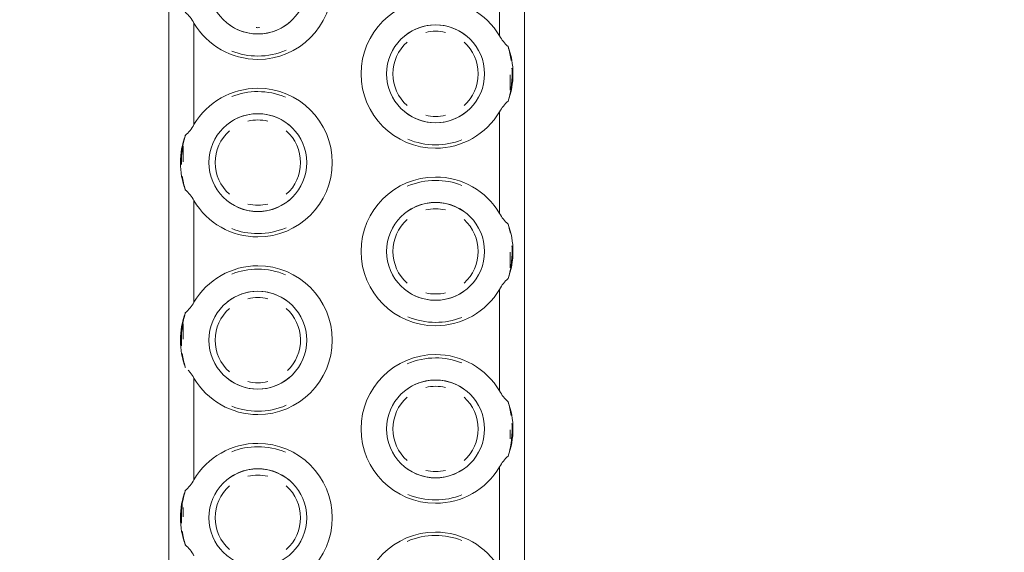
# Model space of a CAD drawing. Header units: millimetres. Extents: x 198345 to 441227, y -23587 to 80066.
# Tile 34 of 79: x 318271 to 318409, y 62538 to 62613. Entities that reach past the tile are written whole.
import ezdxf

# ---------------------------------------------------------------- set-up
doc = ezdxf.new("R2010")
doc.units = ezdxf.units.MM
doc.linetypes.add('Čerchovaná 20mm', pattern=[3000, 2000, -500, 0, -500])
doc.layers.add('CA_IMPORTY18', color=8, linetype='Continuous', lineweight=9)
doc.layers.add('CA_OSY', color=5, linetype='Continuous', lineweight=9)

# ---------------------------------------------------------------- blocks, each defined once
blk = doc.blocks.new('ocelová kce final - 11542_003_OK-HALA_TaO-2_ET_AciS_2025-05-29_upr_dwg-2597525-PŮDORYS _6_160 _ vestavek V9')
at = {"layer": 'CA_IMPORTY18', "color": 57}
for p, q in [((206495, 62830), (206495, 62430)), ((206495, 62830), (206495, 62430)), ((206545, 62430), (206545, 62830)), ((206545, 62430), (206545, 62830)), ((206541.5, 62610.35), (206541.5, 62624.65)), ((206498.5, 62612.15), (206498.5, 62597.85)), ((206543, 62604.87), (206543, 62602.69)), ((206543, 62604.87), (206543, 62602.69)), ((206543, 62604.87), (206543, 62602.69)), ((206543, 62604.87), (206543, 62602.69)), ((206543, 62604.87), (206543, 62602.69)), ((206543, 62604.87), (206543, 62602.69)), ((206543, 62604.87), (206543, 62602.69)), ((206541.5, 62585.35), (206541.5, 62599.65)), ((206497, 62594.81), (206497, 62592.63)), ((206497, 62594.81), (206497, 62592.63)), ((206497, 62594.81), (206497, 62592.63)), ((206497, 62594.81), (206497, 62592.63)), ((206497, 62594.81), (206497, 62592.63)), ((206497, 62594.81), (206497, 62592.63)), ((206497, 62594.81), (206497, 62592.63)), ((206498.5, 62587.15), (206498.5, 62572.85)), ((206543, 62579.87), (206543, 62577.69)), ((206543, 62579.87), (206543, 62577.69)), ((206543, 62579.87), (206543, 62577.69)), ((206543, 62579.87), (206543, 62577.69)), ((206543, 62579.87), (206543, 62577.69)), ((206543, 62579.87), (206543, 62577.69)), ((206543, 62579.87), (206543, 62577.69)), ((206541.5, 62560.35), (206541.5, 62574.65)), ((206497, 62569.81), (206497, 62567.63)), ((206497, 62569.81), (206497, 62567.63)), ((206497, 62569.81), (206497, 62567.63)), ((206497, 62569.81), (206497, 62567.63)), ((206497, 62569.81), (206497, 62567.63)), ((206497, 62569.81), (206497, 62567.63)), ((206497, 62569.81), (206497, 62567.63)), ((206498.5, 62562.15), (206498.5, 62547.85)), ((206543, 62554.87), (206543, 62553.59)), ((206543, 62554.87), (206543, 62553.59)), ((206543, 62554.87), (206543, 62553.59)), ((206543, 62554.87), (206543, 62553.59)), ((206543, 62554.87), (206543, 62553.59)), ((206543, 62554.87), (206543, 62553.59)), ((206543, 62554.87), (206543, 62553.59)), ((206541.5, 62535.35), (206541.5, 62549.65)), ((206497, 62543.93), (206497, 62542.63)), ((206497, 62543.93), (206497, 62542.63)), ((206497, 62543.93), (206497, 62542.63)), ((206497, 62543.93), (206497, 62542.63)), ((206497, 62543.93), (206497, 62542.63)), ((206497, 62543.93), (206497, 62542.63)), ((206497, 62543.93), (206497, 62542.63))]:
    blk.add_line(p, q, dxfattribs=at)
for centre, radius, start, end in [((206507.5, 62617.5), 10.47, 270, 90), ((206507.5, 62617.5), 6.89, 90, 270), ((206507.5, 62617.5), 6.89, 270, 90), ((206532.5, 62605), 10.47, 90, 270), ((206532.5, 62605), 10.47, 30.7481, 90), ((206507.5, 62617.5), 10.47, 210.7481, 270), ((206507.5, 62617.5), 6.89, 230, 270), ((206507.5, 62617.5), 6.89, 230, 270), ((206507.5, 62617.5), 6.89, 230, 270), ((206507.5, 62617.5), 6.89, 230, 270), ((206507.5, 62617.5), 6.89, 230, 270), ((206507.5, 62617.5), 6.89, 230, 270), ((206507.5, 62617.5), 6.89, 298.7108, 310), ((206507.5, 62617.5), 6.89, 298.7108, 310), ((206507.5, 62617.5), 6.89, 298.7108, 310), ((206507.5, 62617.5), 6.89, 298.7108, 310), ((206507.5, 62617.5), 6.89, 298.7108, 310), ((206507.5, 62617.5), 6.89, 298.7108, 310), ((206532.5, 62605), 6.89, 90, 270), ((206532.5, 62605), 6.89, 90, 130), ((206532.5, 62605), 6.89, 90, 130), ((206532.5, 62605), 6.89, 90, 130), ((206532.5, 62605), 6.89, 90, 130), ((206532.5, 62605), 6.89, 90, 130), ((206532.5, 62605), 6.89, 90, 130), ((206532.5, 62605), 6.89, 270, 90), ((206532.5, 62605), 6.89, 50, 90), ((206532.5, 62605), 6.89, 50, 90), ((206532.5, 62605), 6.89, 50, 90), ((206532.5, 62605), 6.89, 50, 90), ((206532.5, 62605), 6.89, 50, 90), ((206532.5, 62605), 6.89, 50, 90), ((206507.5, 62617.5), 6, 267.6657, 270), ((206507.5, 62617.5), 6, 267.6657, 270), ((206507.5, 62617.5), 6, 267.6657, 270), ((206507.5, 62617.5), 6, 267.6657, 270), ((206507.5, 62617.5), 6, 267.6657, 270), ((206507.5, 62617.5), 6, 267.6657, 270), ((206507.5, 62617.5), 6, 267.6657, 270), ((206507.5, 62617.5), 6, 270, 272.337), ((206507.5, 62617.5), 6, 270, 272.337), ((206507.5, 62617.5), 6, 270, 272.337), ((206507.5, 62617.5), 6, 270, 272.337), ((206507.5, 62617.5), 6, 270, 272.337), ((206507.5, 62617.5), 6, 270, 272.337), ((206507.5, 62617.5), 6, 270, 272.337), ((206507.5, 62617.5), 6.89, 270, 292.6297), ((206507.5, 62617.5), 6.89, 270, 292.6297), ((206507.5, 62617.5), 6.89, 270, 292.6297), ((206507.5, 62617.5), 6.89, 270, 292.6297), ((206507.5, 62617.5), 6.89, 270, 292.6297), ((206507.5, 62617.5), 6.89, 270, 292.6297), ((206532.5, 62605), 6, 90, 103.3716), ((206532.5, 62605), 6, 90, 103.3716), ((206532.5, 62605), 6, 90, 103.3716), ((206532.5, 62605), 6, 90, 103.3716), ((206532.5, 62605), 6, 90, 103.3716), ((206532.5, 62605), 6, 90, 103.3716), ((206532.5, 62605), 6, 90, 103.3716), ((206532.5, 62605), 6, 76.6376, 90), ((206532.5, 62605), 6, 76.6376, 90), ((206532.5, 62605), 6, 76.6376, 90), ((206532.5, 62605), 6, 76.6376, 90), ((206532.5, 62605), 6, 76.6376, 90), ((206532.5, 62605), 6, 76.6376, 90), ((206532.5, 62605), 6, 76.6376, 90), ((206532.5, 62605), 6, 131.8791, 228.1161), ((206532.5, 62605), 6, 131.8791, 228.1161), ((206532.5, 62605), 6, 131.8791, 228.1161), ((206532.5, 62605), 6, 131.8791, 228.1161), ((206532.5, 62605), 6, 131.8791, 228.1161), ((206532.5, 62605), 6, 131.8791, 228.1161), ((206532.5, 62605), 6, 131.8791, 228.1161), ((206532.5, 62605), 6, 311.8791, 48.1161), ((206532.5, 62605), 6, 311.8791, 48.1161), ((206532.5, 62605), 6, 311.8791, 48.1161), ((206532.5, 62605), 6, 311.8791, 48.1161), ((206532.5, 62605), 6, 311.8791, 48.1161), ((206532.5, 62605), 6, 311.8791, 48.1161), ((206532.5, 62605), 6, 311.8791, 48.1161), ((206507.5, 62617.5), 10, 248.4481, 270), ((206507.5, 62617.5), 10, 248.4481, 270), ((206507.5, 62617.5), 10, 248.4481, 270), ((206507.5, 62617.5), 10, 248.4481, 270), ((206507.5, 62617.5), 10, 248.4481, 270), ((206507.5, 62617.5), 10, 248.4481, 270), ((206507.5, 62617.5), 10, 248.4481, 270), ((206507.5, 62617.5), 10, 270, 293.4102), ((206507.5, 62617.5), 10, 270, 293.4102), ((206507.5, 62617.5), 10, 270, 293.4102), ((206507.5, 62617.5), 10, 270, 293.4102), ((206507.5, 62617.5), 10, 270, 293.4102), ((206507.5, 62617.5), 10, 270, 293.4102), ((206507.5, 62617.5), 10, 270, 293.4102), ((206532.5, 62605), 10.89, 339.3915, 20.6085), ((206507.5, 62592.5), 10.47, 90, 149.2519), ((206507.5, 62592.5), 10, 90, 111.6029), ((206507.5, 62592.5), 10, 90, 111.6029), ((206507.5, 62592.5), 10, 90, 111.6029), ((206507.5, 62592.5), 10, 90, 111.6029), ((206507.5, 62592.5), 10, 90, 111.6029), ((206507.5, 62592.5), 10, 90, 111.6029), ((206507.5, 62592.5), 10, 90, 111.6029), ((206507.5, 62592.5), 10.47, 270, 90), ((206507.5, 62592.5), 10, 67.1089, 90), ((206507.5, 62592.5), 10, 67.1089, 90), ((206507.5, 62592.5), 10, 67.1089, 90), ((206507.5, 62592.5), 10, 67.1089, 90), ((206507.5, 62592.5), 10, 67.1089, 90), ((206507.5, 62592.5), 10, 67.1089, 90), ((206507.5, 62592.5), 10, 67.1089, 90), ((206507.5, 62592.5), 6.89, 90, 270), ((206507.5, 62592.5), 6.89, 90, 130), ((206507.5, 62592.5), 6.89, 90, 130), ((206507.5, 62592.5), 6.89, 90, 130), ((206507.5, 62592.5), 6.89, 90, 130), ((206507.5, 62592.5), 6.89, 90, 130), ((206507.5, 62592.5), 6.89, 90, 130), ((206507.5, 62592.5), 6.89, 270, 90), ((206507.5, 62592.5), 6.89, 50, 90), ((206507.5, 62592.5), 6.89, 50, 90), ((206507.5, 62592.5), 6.89, 50, 90), ((206507.5, 62592.5), 6.89, 50, 90), ((206507.5, 62592.5), 6.89, 50, 90), ((206507.5, 62592.5), 6.89, 50, 90), ((206532.5, 62605), 6.89, 230, 270), ((206532.5, 62605), 6.89, 230, 270), ((206532.5, 62605), 6.89, 230, 270), ((206532.5, 62605), 6.89, 230, 270), ((206532.5, 62605), 6.89, 230, 270), ((206532.5, 62605), 6.89, 230, 270), ((206532.5, 62605), 6.89, 270, 310), ((206532.5, 62605), 6.89, 270, 310), ((206532.5, 62605), 6.89, 270, 310), ((206532.5, 62605), 6.89, 270, 310), ((206532.5, 62605), 6.89, 270, 310), ((206532.5, 62605), 6.89, 270, 310), ((206532.5, 62605), 10.47, 270, 329.2519), ((206507.5, 62592.5), 6, 90, 103.3716), ((206507.5, 62592.5), 6, 90, 103.3716), ((206507.5, 62592.5), 6, 90, 103.3716), ((206507.5, 62592.5), 6, 90, 103.3716), ((206507.5, 62592.5), 6, 90, 103.3716), ((206507.5, 62592.5), 6, 90, 103.3716), ((206507.5, 62592.5), 6, 90, 103.3716), ((206507.5, 62592.5), 6, 76.6376, 90), ((206507.5, 62592.5), 6, 76.6376, 90), ((206507.5, 62592.5), 6, 76.6376, 90), ((206507.5, 62592.5), 6, 76.6376, 90), ((206507.5, 62592.5), 6, 76.6376, 90), ((206507.5, 62592.5), 6, 76.6376, 90), ((206507.5, 62592.5), 6, 76.6376, 90), ((206532.5, 62605), 6, 256.6376, 270), ((206532.5, 62605), 6, 256.6376, 270), ((206532.5, 62605), 6, 256.6376, 270), ((206532.5, 62605), 6, 256.6376, 270), ((206532.5, 62605), 6, 256.6376, 270), ((206532.5, 62605), 6, 256.6376, 270), ((206532.5, 62605), 6, 256.6376, 270), ((206532.5, 62605), 6, 270, 283.3716), ((206532.5, 62605), 6, 270, 283.3716), ((206532.5, 62605), 6, 270, 283.3716), ((206532.5, 62605), 6, 270, 283.3716), ((206532.5, 62605), 6, 270, 283.3716), ((206532.5, 62605), 6, 270, 283.3716), ((206532.5, 62605), 6, 270, 283.3716), ((206507.5, 62592.5), 6, 131.8791, 228.1161), ((206507.5, 62592.5), 6, 131.8791, 228.1161), ((206507.5, 62592.5), 6, 131.8791, 228.1161), ((206507.5, 62592.5), 6, 131.8791, 228.1161), ((206507.5, 62592.5), 6, 131.8791, 228.1161), ((206507.5, 62592.5), 6, 131.8791, 228.1161), ((206507.5, 62592.5), 6, 131.8791, 228.1161), ((206507.5, 62592.5), 6, 311.8791, 48.1161), ((206507.5, 62592.5), 6, 311.8791, 48.1161), ((206507.5, 62592.5), 6, 311.8791, 48.1161), ((206507.5, 62592.5), 6, 311.8791, 48.1161), ((206507.5, 62592.5), 6, 311.8791, 48.1161), ((206507.5, 62592.5), 6, 311.8791, 48.1161), ((206507.5, 62592.5), 6, 311.8791, 48.1161), ((206507.5, 62592.5), 10.89, 159.3915, 200.6085), ((206532.5, 62605), 10, 247.1435, 270), ((206532.5, 62605), 10, 247.1435, 270), ((206532.5, 62605), 10, 247.1435, 270), ((206532.5, 62605), 10, 247.1435, 270), ((206532.5, 62605), 10, 247.1435, 270), ((206532.5, 62605), 10, 247.1435, 270), ((206532.5, 62605), 10, 247.1435, 270), ((206532.5, 62605), 10, 270, 291.5761), ((206532.5, 62605), 10, 270, 291.5761), ((206532.5, 62605), 10, 270, 291.5761), ((206532.5, 62605), 10, 270, 291.5761), ((206532.5, 62605), 10, 270, 291.5761), ((206532.5, 62605), 10, 270, 291.5761), ((206532.5, 62605), 10, 270, 291.5761), ((206532.5, 62580), 10.47, 90, 270), ((206532.5, 62580), 10, 90, 113.4578), ((206532.5, 62580), 10, 90, 113.4578), ((206532.5, 62580), 10, 90, 113.4578), ((206532.5, 62580), 10, 90, 113.4578), ((206532.5, 62580), 10, 90, 113.4578), ((206532.5, 62580), 10, 90, 113.4578), ((206532.5, 62580), 10, 90, 113.4578), ((206532.5, 62580), 10.47, 30.7481, 90), ((206532.5, 62580), 10, 68.4213, 90), ((206532.5, 62580), 10, 68.4213, 90), ((206532.5, 62580), 10, 68.4213, 90), ((206532.5, 62580), 10, 68.4213, 90), ((206532.5, 62580), 10, 68.4213, 90), ((206532.5, 62580), 10, 68.4213, 90), ((206532.5, 62580), 10, 68.4213, 90), ((206507.5, 62592.5), 10.47, 210.7481, 270), ((206507.5, 62592.5), 6.89, 230, 270), ((206507.5, 62592.5), 6.89, 230, 270), ((206507.5, 62592.5), 6.89, 230, 270), ((206507.5, 62592.5), 6.89, 230, 270), ((206507.5, 62592.5), 6.89, 230, 270), ((206507.5, 62592.5), 6.89, 230, 270), ((206507.5, 62592.5), 6.89, 270, 310), ((206507.5, 62592.5), 6.89, 270, 310), ((206507.5, 62592.5), 6.89, 270, 310), ((206507.5, 62592.5), 6.89, 270, 310), ((206507.5, 62592.5), 6.89, 270, 310), ((206507.5, 62592.5), 6.89, 270, 310), ((206532.5, 62580), 6.89, 90, 270), ((206532.5, 62580), 6.89, 90, 130), ((206532.5, 62580), 6.89, 90, 130), ((206532.5, 62580), 6.89, 90, 130), ((206532.5, 62580), 6.89, 90, 130), ((206532.5, 62580), 6.89, 90, 130), ((206532.5, 62580), 6.89, 90, 130), ((206532.5, 62580), 6.89, 270, 90), ((206532.5, 62580), 6.89, 50, 90), ((206532.5, 62580), 6.89, 50, 90), ((206532.5, 62580), 6.89, 50, 90), ((206532.5, 62580), 6.89, 50, 90), ((206532.5, 62580), 6.89, 50, 90), ((206532.5, 62580), 6.89, 50, 90), ((206507.5, 62592.5), 6, 256.6376, 270), ((206507.5, 62592.5), 6, 256.6376, 270), ((206507.5, 62592.5), 6, 256.6376, 270), ((206507.5, 62592.5), 6, 256.6376, 270), ((206507.5, 62592.5), 6, 256.6376, 270), ((206507.5, 62592.5), 6, 256.6376, 270), ((206507.5, 62592.5), 6, 256.6376, 270), ((206507.5, 62592.5), 6, 270, 283.3716), ((206507.5, 62592.5), 6, 270, 283.3716), ((206507.5, 62592.5), 6, 270, 283.3716), ((206507.5, 62592.5), 6, 270, 283.3716), ((206507.5, 62592.5), 6, 270, 283.3716), ((206507.5, 62592.5), 6, 270, 283.3716), ((206507.5, 62592.5), 6, 270, 283.3716), ((206532.5, 62580), 6, 90, 103.3716), ((206532.5, 62580), 6, 90, 103.3716), ((206532.5, 62580), 6, 90, 103.3716), ((206532.5, 62580), 6, 90, 103.3716), ((206532.5, 62580), 6, 90, 103.3716), ((206532.5, 62580), 6, 90, 103.3716), ((206532.5, 62580), 6, 90, 103.3716), ((206532.5, 62580), 6, 76.6376, 90), ((206532.5, 62580), 6, 76.6376, 90), ((206532.5, 62580), 6, 76.6376, 90), ((206532.5, 62580), 6, 76.6376, 90), ((206532.5, 62580), 6, 76.6376, 90), ((206532.5, 62580), 6, 76.6376, 90), ((206532.5, 62580), 6, 76.6376, 90), ((206532.5, 62580), 6, 131.8791, 228.1161), ((206532.5, 62580), 6, 131.8791, 228.1161), ((206532.5, 62580), 6, 131.8791, 228.1161), ((206532.5, 62580), 6, 131.8791, 228.1161), ((206532.5, 62580), 6, 131.8791, 228.1161), ((206532.5, 62580), 6, 131.8791, 228.1161), ((206532.5, 62580), 6, 131.8791, 228.1161), ((206532.5, 62580), 6, 311.8791, 48.1161), ((206532.5, 62580), 6, 311.8791, 48.1161), ((206532.5, 62580), 6, 311.8791, 48.1161), ((206532.5, 62580), 6, 311.8791, 48.1161), ((206532.5, 62580), 6, 311.8791, 48.1161), ((206532.5, 62580), 6, 311.8791, 48.1161), ((206532.5, 62580), 6, 311.8791, 48.1161), ((206507.5, 62592.5), 10, 248.4481, 270), ((206507.5, 62592.5), 10, 248.4481, 270), ((206507.5, 62592.5), 10, 248.4481, 270), ((206507.5, 62592.5), 10, 248.4481, 270), ((206507.5, 62592.5), 10, 248.4481, 270), ((206507.5, 62592.5), 10, 248.4481, 270), ((206507.5, 62592.5), 10, 248.4481, 270), ((206507.5, 62592.5), 10, 270, 293.4102), ((206507.5, 62592.5), 10, 270, 293.4102), ((206507.5, 62592.5), 10, 270, 293.4102), ((206507.5, 62592.5), 10, 270, 293.4102), ((206507.5, 62592.5), 10, 270, 293.4102), ((206507.5, 62592.5), 10, 270, 293.4102), ((206507.5, 62592.5), 10, 270, 293.4102), ((206532.5, 62580), 10.89, 339.3915, 20.6085), ((206507.5, 62567.5), 10.47, 90, 149.2519), ((206507.5, 62567.5), 10, 90, 111.6029), ((206507.5, 62567.5), 10, 90, 111.6029), ((206507.5, 62567.5), 10, 90, 111.6029), ((206507.5, 62567.5), 10, 90, 111.6029), ((206507.5, 62567.5), 10, 90, 111.6029), ((206507.5, 62567.5), 10, 90, 111.6029), ((206507.5, 62567.5), 10, 90, 111.6029), ((206507.5, 62567.5), 10.47, 270, 90), ((206507.5, 62567.5), 10, 67.1089, 90), ((206507.5, 62567.5), 10, 67.1089, 90), ((206507.5, 62567.5), 10, 67.1089, 90), ((206507.5, 62567.5), 10, 67.1089, 90), ((206507.5, 62567.5), 10, 67.1089, 90), ((206507.5, 62567.5), 10, 67.1089, 90), ((206507.5, 62567.5), 10, 67.1089, 90), ((206507.5, 62567.5), 6.89, 90, 270), ((206507.5, 62567.5), 6.89, 90, 127.9257), ((206507.5, 62567.5), 6.89, 90, 127.9257), ((206507.5, 62567.5), 6.89, 90, 127.9257), ((206507.5, 62567.5), 6.89, 90, 127.9257), ((206507.5, 62567.5), 6.89, 90, 127.9257), ((206507.5, 62567.5), 6.89, 90, 127.9257), ((206507.5, 62567.5), 6.89, 270, 90), ((206507.5, 62567.5), 6.89, 52.0888, 90), ((206507.5, 62567.5), 6.89, 52.0888, 90), ((206507.5, 62567.5), 6.89, 52.0888, 90), ((206507.5, 62567.5), 6.89, 52.0888, 90), ((206507.5, 62567.5), 6.89, 52.0888, 90), ((206507.5, 62567.5), 6.89, 52.0888, 90), ((206532.5, 62580), 6.89, 230, 270), ((206532.5, 62580), 6.89, 230, 270), ((206532.5, 62580), 6.89, 230, 270), ((206532.5, 62580), 6.89, 230, 270), ((206532.5, 62580), 6.89, 230, 270), ((206532.5, 62580), 6.89, 230, 270), ((206532.5, 62580), 6.89, 270, 310), ((206532.5, 62580), 6.89, 270, 310), ((206532.5, 62580), 6.89, 270, 310), ((206532.5, 62580), 6.89, 270, 310), ((206532.5, 62580), 6.89, 270, 310), ((206532.5, 62580), 6.89, 270, 310), ((206532.5, 62580), 10.47, 270, 329.2519), ((206507.5, 62567.5), 6, 90, 103.3716), ((206507.5, 62567.5), 6, 90, 103.3716), ((206507.5, 62567.5), 6, 90, 103.3716), ((206507.5, 62567.5), 6, 90, 103.3716), ((206507.5, 62567.5), 6, 90, 103.3716), ((206507.5, 62567.5), 6, 90, 103.3716), ((206507.5, 62567.5), 6, 90, 103.3716), ((206507.5, 62567.5), 6, 76.6376, 90), ((206507.5, 62567.5), 6, 76.6376, 90), ((206507.5, 62567.5), 6, 76.6376, 90), ((206507.5, 62567.5), 6, 76.6376, 90), ((206507.5, 62567.5), 6, 76.6376, 90), ((206507.5, 62567.5), 6, 76.6376, 90), ((206507.5, 62567.5), 6, 76.6376, 90), ((206532.5, 62580), 6, 256.6376, 270), ((206532.5, 62580), 6, 256.6376, 270), ((206532.5, 62580), 6, 256.6376, 270), ((206532.5, 62580), 6, 256.6376, 270), ((206532.5, 62580), 6, 256.6376, 270), ((206532.5, 62580), 6, 256.6376, 270), ((206532.5, 62580), 6, 256.6376, 270), ((206532.5, 62580), 6, 270, 283.3716), ((206532.5, 62580), 6, 270, 283.3716), ((206532.5, 62580), 6, 270, 283.3716), ((206532.5, 62580), 6, 270, 283.3716), ((206532.5, 62580), 6, 270, 283.3716), ((206532.5, 62580), 6, 270, 283.3716), ((206532.5, 62580), 6, 270, 283.3716), ((206507.5, 62567.5), 6, 131.8791, 228.1161), ((206507.5, 62567.5), 6, 131.8791, 228.1161), ((206507.5, 62567.5), 6, 131.8791, 228.1161), ((206507.5, 62567.5), 6, 131.8791, 228.1161), ((206507.5, 62567.5), 6, 131.8791, 228.1161), ((206507.5, 62567.5), 6, 131.8791, 228.1161), ((206507.5, 62567.5), 6, 131.8791, 228.1161), ((206507.5, 62567.5), 6, 314.3126, 48.1161), ((206507.5, 62567.5), 6, 314.3126, 48.1161), ((206507.5, 62567.5), 6, 314.3126, 48.1161), ((206507.5, 62567.5), 6, 314.3126, 48.1161), ((206507.5, 62567.5), 6, 314.3126, 48.1161), ((206507.5, 62567.5), 6, 314.3126, 48.1161), ((206507.5, 62567.5), 6, 314.3126, 48.1161), ((206507.5, 62567.5), 10.89, 159.3915, 200.6085), ((206532.5, 62580), 10, 247.1435, 270), ((206532.5, 62580), 10, 247.1435, 270), ((206532.5, 62580), 10, 247.1435, 270), ((206532.5, 62580), 10, 247.1435, 270), ((206532.5, 62580), 10, 247.1435, 270), ((206532.5, 62580), 10, 247.1435, 270), ((206532.5, 62580), 10, 247.1435, 270), ((206532.5, 62580), 10, 270, 291.5761), ((206532.5, 62580), 10, 270, 291.5761), ((206532.5, 62580), 10, 270, 291.5761), ((206532.5, 62580), 10, 270, 291.5761), ((206532.5, 62580), 10, 270, 291.5761), ((206532.5, 62580), 10, 270, 291.5761), ((206532.5, 62580), 10, 270, 291.5761), ((206532.5, 62555), 10.47, 90, 270), ((206532.5, 62555), 10, 90, 113.4578), ((206532.5, 62555), 10, 90, 113.4578), ((206532.5, 62555), 10, 90, 113.4578), ((206532.5, 62555), 10, 90, 113.4578), ((206532.5, 62555), 10, 90, 113.4578), ((206532.5, 62555), 10, 90, 113.4578), ((206532.5, 62555), 10, 90, 113.4578), ((206532.5, 62555), 10.47, 30.7481, 90), ((206532.5, 62555), 10, 68.4213, 90), ((206532.5, 62555), 10, 68.4213, 90), ((206532.5, 62555), 10, 68.4213, 90), ((206532.5, 62555), 10, 68.4213, 90), ((206532.5, 62555), 10, 68.4213, 90), ((206532.5, 62555), 10, 68.4213, 90), ((206532.5, 62555), 10, 68.4213, 90), ((206507.5, 62567.5), 10.47, 210.7481, 270), ((206507.5, 62567.5), 6.89, 230, 270), ((206507.5, 62567.5), 6.89, 230, 270), ((206507.5, 62567.5), 6.89, 230, 270), ((206507.5, 62567.5), 6.89, 230, 270), ((206507.5, 62567.5), 6.89, 230, 270), ((206507.5, 62567.5), 6.89, 230, 270), ((206507.5, 62567.5), 6.89, 270, 310), ((206507.5, 62567.5), 6.89, 270, 310), ((206507.5, 62567.5), 6.89, 270, 310), ((206507.5, 62567.5), 6.89, 270, 310), ((206507.5, 62567.5), 6.89, 270, 310), ((206507.5, 62567.5), 6.89, 270, 310), ((206532.5, 62555), 6.89, 90, 270), ((206532.5, 62555), 6.89, 90, 130), ((206532.5, 62555), 6.89, 90, 130), ((206532.5, 62555), 6.89, 90, 130), ((206532.5, 62555), 6.89, 90, 130), ((206532.5, 62555), 6.89, 90, 130), ((206532.5, 62555), 6.89, 90, 130), ((206532.5, 62555), 6.89, 270, 90), ((206532.5, 62555), 6.89, 50, 90), ((206532.5, 62555), 6.89, 50, 90), ((206532.5, 62555), 6.89, 50, 90), ((206532.5, 62555), 6.89, 50, 90), ((206532.5, 62555), 6.89, 50, 90), ((206532.5, 62555), 6.89, 50, 90), ((206507.5, 62567.5), 6, 256.6376, 270), ((206507.5, 62567.5), 6, 256.6376, 270), ((206507.5, 62567.5), 6, 256.6376, 270), ((206507.5, 62567.5), 6, 256.6376, 270), ((206507.5, 62567.5), 6, 256.6376, 270), ((206507.5, 62567.5), 6, 256.6376, 270), ((206507.5, 62567.5), 6, 256.6376, 270), ((206507.5, 62567.5), 6, 270, 283.3716), ((206507.5, 62567.5), 6, 270, 283.3716), ((206507.5, 62567.5), 6, 270, 283.3716), ((206507.5, 62567.5), 6, 270, 283.3716), ((206507.5, 62567.5), 6, 270, 283.3716), ((206507.5, 62567.5), 6, 270, 283.3716), ((206507.5, 62567.5), 6, 270, 283.3716), ((206532.5, 62555), 6, 90, 103.3716), ((206532.5, 62555), 6, 90, 103.3716), ((206532.5, 62555), 6, 90, 103.3716), ((206532.5, 62555), 6, 90, 103.3716), ((206532.5, 62555), 6, 90, 103.3716), ((206532.5, 62555), 6, 90, 103.3716), ((206532.5, 62555), 6, 90, 103.3716), ((206532.5, 62555), 6, 76.6376, 90), ((206532.5, 62555), 6, 76.6376, 90), ((206532.5, 62555), 6, 76.6376, 90), ((206532.5, 62555), 6, 76.6376, 90), ((206532.5, 62555), 6, 76.6376, 90), ((206532.5, 62555), 6, 76.6376, 90), ((206532.5, 62555), 6, 76.6376, 90), ((206532.5, 62555), 6, 131.8791, 228.1161), ((206532.5, 62555), 6, 131.8791, 228.1161), ((206532.5, 62555), 6, 131.8791, 228.1161), ((206532.5, 62555), 6, 131.8791, 228.1161), ((206532.5, 62555), 6, 131.8791, 228.1161), ((206532.5, 62555), 6, 131.8791, 228.1161), ((206532.5, 62555), 6, 131.8791, 228.1161), ((206532.5, 62555), 6, 311.8791, 48.1161), ((206532.5, 62555), 6, 311.8791, 48.1161), ((206532.5, 62555), 6, 311.8791, 48.1161), ((206532.5, 62555), 6, 311.8791, 48.1161), ((206532.5, 62555), 6, 311.8791, 48.1161), ((206532.5, 62555), 6, 311.8791, 48.1161), ((206532.5, 62555), 6, 311.8791, 48.1161), ((206507.5, 62567.5), 10, 248.4481, 270), ((206507.5, 62567.5), 10, 248.4481, 270), ((206507.5, 62567.5), 10, 248.4481, 270), ((206507.5, 62567.5), 10, 248.4481, 270), ((206507.5, 62567.5), 10, 248.4481, 270), ((206507.5, 62567.5), 10, 248.4481, 270), ((206507.5, 62567.5), 10, 248.4481, 270), ((206507.5, 62567.5), 10, 270, 293.4102), ((206507.5, 62567.5), 10, 270, 293.4102), ((206507.5, 62567.5), 10, 270, 293.4102), ((206507.5, 62567.5), 10, 270, 293.4102), ((206507.5, 62567.5), 10, 270, 293.4102), ((206507.5, 62567.5), 10, 270, 293.4102), ((206507.5, 62567.5), 10, 270, 293.4102), ((206532.5, 62555), 10.89, 339.3915, 20.6085), ((206507.5, 62542.5), 10.47, 90, 149.2519), ((206507.5, 62542.5), 10, 90, 111.6029), ((206507.5, 62542.5), 10, 90, 111.6029), ((206507.5, 62542.5), 10, 90, 111.6029), ((206507.5, 62542.5), 10, 90, 111.6029), ((206507.5, 62542.5), 10, 90, 111.6029), ((206507.5, 62542.5), 10, 90, 111.6029), ((206507.5, 62542.5), 10, 90, 111.6029), ((206507.5, 62542.5), 10.47, 270, 90), ((206507.5, 62542.5), 10, 67.1089, 90), ((206507.5, 62542.5), 10, 67.1089, 90), ((206507.5, 62542.5), 10, 67.1089, 90), ((206507.5, 62542.5), 10, 67.1089, 90), ((206507.5, 62542.5), 10, 67.1089, 90), ((206507.5, 62542.5), 10, 67.1089, 90), ((206507.5, 62542.5), 10, 67.1089, 90), ((206507.5, 62542.5), 6.89, 90, 270), ((206507.5, 62542.5), 6.89, 90, 130), ((206507.5, 62542.5), 6.89, 90, 130), ((206507.5, 62542.5), 6.89, 90, 130), ((206507.5, 62542.5), 6.89, 90, 130), ((206507.5, 62542.5), 6.89, 90, 130), ((206507.5, 62542.5), 6.89, 90, 130), ((206507.5, 62542.5), 6.89, 270, 90), ((206507.5, 62542.5), 6.89, 50, 90), ((206507.5, 62542.5), 6.89, 50, 90), ((206507.5, 62542.5), 6.89, 50, 90), ((206507.5, 62542.5), 6.89, 50, 90), ((206507.5, 62542.5), 6.89, 50, 90), ((206507.5, 62542.5), 6.89, 50, 90), ((206532.5, 62555), 6.89, 230, 270), ((206532.5, 62555), 6.89, 230, 270), ((206532.5, 62555), 6.89, 230, 270), ((206532.5, 62555), 6.89, 230, 270), ((206532.5, 62555), 6.89, 230, 270), ((206532.5, 62555), 6.89, 230, 270), ((206532.5, 62555), 6.89, 270, 310), ((206532.5, 62555), 6.89, 270, 310), ((206532.5, 62555), 6.89, 270, 310), ((206532.5, 62555), 6.89, 270, 310), ((206532.5, 62555), 6.89, 270, 310), ((206532.5, 62555), 6.89, 270, 310), ((206532.5, 62555), 10.47, 270, 329.2519), ((206507.5, 62542.5), 6, 90, 103.3716), ((206507.5, 62542.5), 6, 90, 103.3716), ((206507.5, 62542.5), 6, 90, 103.3716), ((206507.5, 62542.5), 6, 90, 103.3716), ((206507.5, 62542.5), 6, 90, 103.3716), ((206507.5, 62542.5), 6, 90, 103.3716), ((206507.5, 62542.5), 6, 90, 103.3716), ((206507.5, 62542.5), 6, 76.6376, 90), ((206507.5, 62542.5), 6, 76.6376, 90), ((206507.5, 62542.5), 6, 76.6376, 90), ((206507.5, 62542.5), 6, 76.6376, 90), ((206507.5, 62542.5), 6, 76.6376, 90), ((206507.5, 62542.5), 6, 76.6376, 90), ((206507.5, 62542.5), 6, 76.6376, 90), ((206532.5, 62555), 6, 256.6376, 270), ((206532.5, 62555), 6, 256.6376, 270), ((206532.5, 62555), 6, 256.6376, 270), ((206532.5, 62555), 6, 256.6376, 270), ((206532.5, 62555), 6, 256.6376, 270), ((206532.5, 62555), 6, 256.6376, 270), ((206532.5, 62555), 6, 256.6376, 270), ((206532.5, 62555), 6, 270, 283.3716), ((206532.5, 62555), 6, 270, 283.3716), ((206532.5, 62555), 6, 270, 283.3716), ((206532.5, 62555), 6, 270, 283.3716), ((206532.5, 62555), 6, 270, 283.3716), ((206532.5, 62555), 6, 270, 283.3716), ((206532.5, 62555), 6, 270, 283.3716), ((206507.5, 62542.5), 6, 131.8791, 228.1161), ((206507.5, 62542.5), 6, 131.8791, 228.1161), ((206507.5, 62542.5), 6, 131.8791, 228.1161), ((206507.5, 62542.5), 6, 131.8791, 228.1161), ((206507.5, 62542.5), 6, 131.8791, 228.1161), ((206507.5, 62542.5), 6, 131.8791, 228.1161), ((206507.5, 62542.5), 6, 131.8791, 228.1161), ((206507.5, 62542.5), 6, 311.8791, 48.1161), ((206507.5, 62542.5), 6, 311.8791, 48.1161), ((206507.5, 62542.5), 6, 311.8791, 48.1161), ((206507.5, 62542.5), 6, 311.8791, 48.1161), ((206507.5, 62542.5), 6, 311.8791, 48.1161), ((206507.5, 62542.5), 6, 311.8791, 48.1161), ((206507.5, 62542.5), 6, 311.8791, 48.1161), ((206507.5, 62542.5), 10.89, 159.3915, 200.6085), ((206532.5, 62555), 10, 247.1435, 270), ((206532.5, 62555), 10, 247.1435, 270), ((206532.5, 62555), 10, 247.1435, 270), ((206532.5, 62555), 10, 247.1435, 270), ((206532.5, 62555), 10, 247.1435, 270), ((206532.5, 62555), 10, 247.1435, 270), ((206532.5, 62555), 10, 247.1435, 270), ((206532.5, 62555), 10, 270, 291.5761), ((206532.5, 62555), 10, 270, 291.5761), ((206532.5, 62555), 10, 270, 291.5761), ((206532.5, 62555), 10, 270, 291.5761), ((206532.5, 62555), 10, 270, 291.5761), ((206532.5, 62555), 10, 270, 291.5761), ((206532.5, 62555), 10, 270, 291.5761), ((206532.5, 62530), 10.47, 90, 270), ((206532.5, 62530), 10, 90, 113.4578), ((206532.5, 62530), 10, 90, 113.4578), ((206532.5, 62530), 10, 90, 113.4578), ((206532.5, 62530), 10, 90, 113.4578), ((206532.5, 62530), 10, 90, 113.4578), ((206532.5, 62530), 10, 90, 113.4578), ((206532.5, 62530), 10, 90, 113.4578), ((206532.5, 62530), 10.47, 30.7481, 90), ((206532.5, 62530), 10, 68.4213, 90), ((206532.5, 62530), 10, 68.4213, 90), ((206532.5, 62530), 10, 68.4213, 90), ((206532.5, 62530), 10, 68.4213, 90), ((206532.5, 62530), 10, 68.4213, 90), ((206532.5, 62530), 10, 68.4213, 90), ((206532.5, 62530), 10, 68.4213, 90)]:
    blk.add_arc(centre, radius, start, end, dxfattribs=at)
for points in [[(206498.5, 62612.15), (206498.35, 62612.44), (206497.99, 62612.99), (206497.54, 62613.45), (206497.3, 62613.67)], [(206542.7, 62608.83), (206542.45, 62609.05), (206542.01, 62609.51), (206541.66, 62610.05), (206541.5, 62610.35)], [(206542.7, 62608.83), (206542.9, 62608.19), (206543.04, 62607.55), (206543.13, 62606.89)], [(206543.24, 62605.78), (206543.28, 62605.09), (206543.27, 62604.39), (206543.2, 62603.7)], [(206543.24, 62605.78), (206543.28, 62605.09), (206543.27, 62604.39), (206543.2, 62603.7)], [(206543.24, 62605.78), (206543.28, 62605.09), (206543.27, 62604.39), (206543.2, 62603.7)], [(206543.24, 62605.78), (206543.28, 62605.09), (206543.27, 62604.39), (206543.2, 62603.7)], [(206543.24, 62605.78), (206543.28, 62605.09), (206543.27, 62604.39), (206543.2, 62603.7)], [(206543.24, 62605.78), (206543.28, 62605.09), (206543.27, 62604.39), (206543.2, 62603.7)], [(206541.5, 62599.65), (206541.66, 62599.95), (206542.01, 62600.49), (206542.45, 62600.95), (206542.7, 62601.17)], [(206497.3, 62596.33), (206497.54, 62596.54), (206497.99, 62597.01), (206498.35, 62597.56), (206498.5, 62597.85)], [(206496.74, 62592.22), (206496.73, 62592.75), (206496.75, 62593.28), (206496.8, 62593.8)], [(206496.74, 62592.22), (206496.73, 62592.75), (206496.75, 62593.28), (206496.8, 62593.8)], [(206496.74, 62592.22), (206496.73, 62592.75), (206496.75, 62593.28), (206496.8, 62593.8)], [(206496.74, 62592.22), (206496.73, 62592.75), (206496.75, 62593.28), (206496.8, 62593.8)], [(206496.74, 62592.22), (206496.73, 62592.75), (206496.75, 62593.28), (206496.8, 62593.8)], [(206496.74, 62592.22), (206496.73, 62592.75), (206496.75, 62593.28), (206496.8, 62593.8)], [(206497.3, 62588.67), (206497.1, 62589.31), (206496.96, 62589.95), (206496.87, 62590.61)], [(206498.5, 62587.15), (206498.35, 62587.44), (206497.99, 62587.99), (206497.54, 62588.45), (206497.3, 62588.67)], [(206542.7, 62583.83), (206542.45, 62584.05), (206542.01, 62584.51), (206541.66, 62585.05), (206541.5, 62585.35)], [(206542.7, 62583.83), (206542.83, 62583.42), (206542.93, 62583), (206543.02, 62582.57)], [(206543.24, 62580.78), (206543.28, 62580.09), (206543.27, 62579.39), (206543.2, 62578.7)], [(206543.24, 62580.78), (206543.28, 62580.09), (206543.27, 62579.39), (206543.2, 62578.7)], [(206543.24, 62580.78), (206543.28, 62580.09), (206543.27, 62579.39), (206543.2, 62578.7)], [(206543.24, 62580.78), (206543.28, 62580.09), (206543.27, 62579.39), (206543.2, 62578.7)], [(206543.24, 62580.78), (206543.28, 62580.09), (206543.27, 62579.39), (206543.2, 62578.7)], [(206543.24, 62580.78), (206543.28, 62580.09), (206543.27, 62579.39), (206543.2, 62578.7)], [(206541.5, 62574.65), (206541.66, 62574.95), (206542.01, 62575.49), (206542.45, 62575.95), (206542.7, 62576.17)], [(206497.3, 62571.33), (206497.54, 62571.54), (206497.99, 62572.01), (206498.35, 62572.56), (206498.5, 62572.85)], [(206496.76, 62566.72), (206496.72, 62567.41), (206496.73, 62568.11), (206496.8, 62568.8)], [(206496.76, 62566.72), (206496.72, 62567.41), (206496.73, 62568.11), (206496.8, 62568.8)], [(206496.76, 62566.72), (206496.72, 62567.41), (206496.73, 62568.11), (206496.8, 62568.8)], [(206496.76, 62566.72), (206496.72, 62567.41), (206496.73, 62568.11), (206496.8, 62568.8)], [(206496.76, 62566.72), (206496.72, 62567.41), (206496.73, 62568.11), (206496.8, 62568.8)], [(206496.76, 62566.72), (206496.72, 62567.41), (206496.73, 62568.11), (206496.8, 62568.8)], [(206497.3, 62563.67), (206497.1, 62564.31), (206496.96, 62564.95), (206496.87, 62565.61)], [(206542.7, 62558.83), (206542.45, 62559.05), (206542.01, 62559.51), (206541.66, 62560.05), (206541.5, 62560.35)], [(206542.7, 62558.83), (206542.9, 62558.19), (206543.04, 62557.55), (206543.13, 62556.89)], [(206543.24, 62555.78), (206543.28, 62555.09), (206543.27, 62554.39), (206543.2, 62553.7)], [(206543.24, 62555.78), (206543.28, 62555.09), (206543.27, 62554.39), (206543.2, 62553.7)], [(206543.24, 62555.78), (206543.28, 62555.09), (206543.27, 62554.39), (206543.2, 62553.7)], [(206543.24, 62555.78), (206543.28, 62555.09), (206543.27, 62554.39), (206543.2, 62553.7)], [(206543.24, 62555.78), (206543.28, 62555.09), (206543.27, 62554.39), (206543.2, 62553.7)], [(206543.24, 62555.78), (206543.28, 62555.09), (206543.27, 62554.39), (206543.2, 62553.7)], [(206541.5, 62549.65), (206541.66, 62549.95), (206542.01, 62550.49), (206542.45, 62550.95), (206542.7, 62551.17)], [(206497.3, 62546.33), (206497.54, 62546.54), (206497.99, 62547.01), (206498.35, 62547.56), (206498.5, 62547.85)], [(206496.76, 62541.72), (206496.72, 62542.41), (206496.73, 62543.11), (206496.8, 62543.8)], [(206496.76, 62541.72), (206496.72, 62542.41), (206496.73, 62543.11), (206496.8, 62543.8)], [(206496.76, 62541.72), (206496.72, 62542.41), (206496.73, 62543.11), (206496.8, 62543.8)], [(206496.76, 62541.72), (206496.72, 62542.41), (206496.73, 62543.11), (206496.8, 62543.8)], [(206496.76, 62541.72), (206496.72, 62542.41), (206496.73, 62543.11), (206496.8, 62543.8)], [(206496.76, 62541.72), (206496.72, 62542.41), (206496.73, 62543.11), (206496.8, 62543.8)], [(206497.3, 62538.67), (206497.1, 62539.31), (206496.96, 62539.95), (206496.87, 62540.61)], [(206498.5, 62537.15), (206498.35, 62537.44), (206497.99, 62537.99), (206497.54, 62538.45), (206497.3, 62538.67)]]:
    blk.add_open_spline(points, degree=3, dxfattribs=at)
for points, knots in [([(206543.24, 62605.78), (206543.28, 62605.09), (206543.25, 62603.52), (206542.96, 62602), (206542.7, 62601.17)], [0.400548, 0.400548, 0.400548, 0.400548, 0.6666667, 1, 1, 1, 1]), ([(206496.74, 62592.22), (206496.73, 62592.75), (206496.78, 62594.15), (206497.04, 62595.5), (206497.3, 62596.33)], [0.4648818, 0.4648818, 0.4648818, 0.4648818, 0.6666667, 1, 1, 1, 1]), ([(206543.24, 62580.78), (206543.28, 62580.09), (206543.25, 62578.52), (206542.96, 62577), (206542.7, 62576.17)], [0.400548, 0.400548, 0.400548, 0.400548, 0.6666667, 1, 1, 1, 1]), ([(206496.76, 62566.72), (206496.72, 62567.41), (206496.75, 62568.98), (206497.04, 62570.5), (206497.3, 62571.33)], [0.4005483, 0.4005483, 0.4005483, 0.4005483, 0.6666667, 1, 1, 1, 1]), ([(206498.5, 62562.15), (206498.35, 62562.44), (206498.1, 62562.82), (206497.8, 62563.17), (206497.72, 62563.26)], [0, 0, 0, 0, 0.5, 0.7000376, 0.7000376, 0.7000376, 0.7000376]), ([(206543.24, 62555.78), (206543.28, 62555.09), (206543.25, 62553.52), (206542.96, 62552), (206542.7, 62551.17)], [0.400548, 0.400548, 0.400548, 0.400548, 0.6666667, 1, 1, 1, 1]), ([(206496.76, 62541.72), (206496.72, 62542.41), (206496.75, 62543.98), (206497.04, 62545.5), (206497.3, 62546.33)], [0.4005483, 0.4005483, 0.4005483, 0.4005483, 0.6666667, 1, 1, 1, 1])]:
    blk.add_open_spline(points, degree=3, knots=knots, dxfattribs=at)
blk = doc.blocks.new('ocelová kce final - ocelová kce final-2597615-PŮDORYS _6_160 _ vestavek V9')
blk.add_blockref('ocelová kce final - 11542_003_OK-HALA_TaO-2_ET_AciS_2025-05-29_upr_dwg-2597525-PŮDORYS _6_160 _ vestavek V9', (0, 0))

msp = doc.modelspace()

# ---------------------------------------------------------------- linework, layer by layer
at = {"layer": 'CA_OSY', "linetype": 'Čerchovaná 20mm'}
msp.add_line((310014.06, 62579.87), (407602.91, 62579.87), dxfattribs=at)

# ---------------------------------------------------------------- block references
at = {"layer": 'CA_IMPORTY18', "color": 57}
msp.add_blockref('ocelová kce final - ocelová kce final-2597615-PŮDORYS _6_160 _ vestavek V9', (111796.82, 0), dxfattribs=at)

doc.saveas('drawing.dxf')
